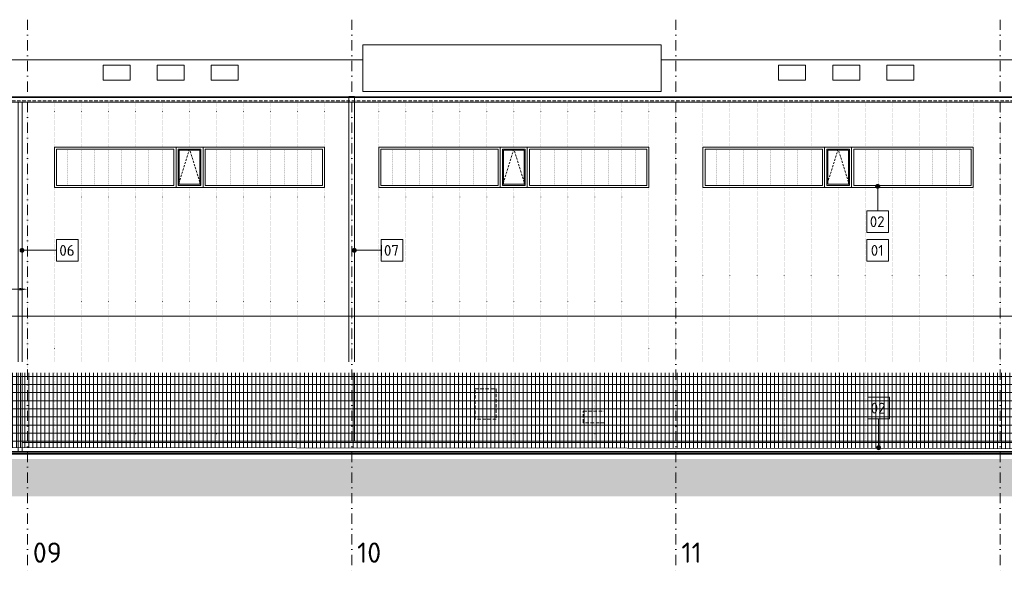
# Model space of a CAD drawing. Header units: millimetres. Extents: x -725694 to 4766210, y -2984614 to 2187451.
# Tile 41 of 256: x 78265 to 114701, y -91550 to -71085. Entities that reach past the tile are written whole.
import ezdxf
from ezdxf import colors
from ezdxf.entities.mleader import LeaderData, LeaderLine
from ezdxf.math import Vec2, Vec3

# ---------------------------------------------------------------- set-up
doc = ezdxf.new("R2010")
doc.units = ezdxf.units.MM
for name, pattern in [('CARKOVANA', [5, 3, -2]), ('CENTERX2', [101.6, 63.5, -12.7, 12.7, -12.7]), ('DASHDOT', [25.4, 12.7, -6.35, 0, -6.35]), ('DOT', [6.35, 0, -6.35]), ('ČÁRKOVANÁ', [19.05, 12.7, -6.35])]:
    doc.linetypes.add(name, pattern=pattern)
for name, color, linetype, lineweight in [('A99_FVE_řez', 7, 'Continuous', 5), ('A99_N_kce-pohl', 7, 'Continuous', 9), ('A99_N_leg-text', 7, 'Continuous', 9), ('A99_N_osy', 7, 'CENTERX2', 9), ('A99_N_sraf', 7, 'Continuous', 0), ('A99_N_sraf @ 200', 7, 'Continuous', 0), ('A99_N_txt-popis-200', 7, 'Continuous', 5), ('A99_N_txt-popis-200 @ 200', 7, 'Continuous', 5), ('A99_N_txt-popis-200 @ 50', 7, 'Continuous', 5), ('A99_N_txt-popis-50 @ 200', 7, 'Continuous', 9), ('A99_S_kce-pohl', 7, 'Continuous', 5), ('A99_S_kce-pohl @ 1', 7, 'Continuous', 5), ('A99_S_kce-pohl @ 100', 7, 'Continuous', 5), ('A99_S_kce-pohl @ 200', 7, 'Continuous', 5), ('A99_S_kce-pohl @ 250', 7, 'Continuous', 5), ('A99_S_kce-pohl @ 50 (2)', 7, 'Continuous', 5), ('A99_S_kce-pohl @ 500', 7, 'Continuous', 5)]:
    doc.layers.add(name, color=color, linetype=linetype, lineweight=lineweight)
doc.styles.add('A99_popis', font='isocpeur.ttf')
doc.styles.add('ad_popis 100', font='isocpeur.ttf', dxfattribs={"height": 200})
doc.styles.add('ISOCPEUR_2', font='isocpeur.ttf', dxfattribs={"height": 2})
pattern_1 = [(0, (-300000, 5), (0, 300), []), (90, (-300000, 5), (-150, 9e-15), [])]

# ---------------------------------------------------------------- blocks, each defined once
blk = doc.blocks.new('*U6473')
at = {"layer": 'A99_S_kce-pohl @ 1', "linetype": 'Continuous', "lineweight": 5, "ltscale": 18, "transparency": 33554559}
h = blk.add_hatch(dxfattribs=at)
h.set_pattern_fill('NET 600/300', color=256, scale=0.5)
h.set_pattern_definition(pattern_1)
h.paths.add_polyline_path([(137490, -83615), (115000, -83615), (115000, -84115), (64000, -84115), (64010, -86920), (137490, -86995)])
at = {"layer": 'A99_S_kce-pohl @ 100', "linetype": 'Continuous', "lineweight": 5, "ltscale": 18, "transparency": 33554559}
h = blk.add_hatch(dxfattribs=at)
h.set_pattern_fill('NET 600/300', color=256, scale=0.5)
h.set_pattern_definition(pattern_1)
h.paths.add_polyline_path([(137490, -83615), (115000, -83615), (115000, -84115), (64000, -84115), (64010, -86920), (137490, -86995)])
at = {"layer": 'A99_S_kce-pohl @ 200', "linetype": 'Continuous', "lineweight": 5, "ltscale": 18, "transparency": 33554559}
h = blk.add_hatch(dxfattribs=at)
h.set_pattern_fill('NET 600/300', color=256, scale=0.5)
h.set_pattern_definition(pattern_1)
h.paths.add_polyline_path([(137490, -83615), (115000, -83615), (115000, -84115), (64000, -84115), (64010, -86920), (137490, -86995)])
at = {"layer": 'A99_S_kce-pohl @ 250', "linetype": 'Continuous', "lineweight": 5, "ltscale": 18, "transparency": 33554559}
h = blk.add_hatch(dxfattribs=at)
h.set_pattern_fill('NET 600/300', color=256, scale=0.5)
h.set_pattern_definition(pattern_1)
h.paths.add_polyline_path([(137490, -83615), (115000, -83615), (115000, -84115), (64000, -84115), (64010, -86920), (137490, -86995)])
at = {"layer": 'A99_S_kce-pohl @ 50 (2)', "linetype": 'Continuous', "lineweight": 5, "ltscale": 18, "transparency": 33554559}
h = blk.add_hatch(dxfattribs=at)
h.set_pattern_fill('NET 600/300', color=256, scale=0.5)
h.set_pattern_definition(pattern_1)
h.paths.add_polyline_path([(137490, -83615), (115000, -83615), (115000, -84115), (64000, -84115), (64010, -86920), (137490, -86995)])
at = {"layer": 'A99_S_kce-pohl @ 500', "linetype": 'Continuous', "lineweight": 5, "ltscale": 18, "transparency": 33554559}
h = blk.add_hatch(dxfattribs=at)
h.set_pattern_fill('NET 600/300', color=256, scale=0.5)
h.set_pattern_definition(pattern_1)
h.paths.add_polyline_path([(137490, -83615), (115000, -83615), (115000, -84115), (64000, -84115), (64010, -86920), (137490, -86995)])
blk = doc.blocks.new('*U5900')
at = {"layer": 'A99_N_txt-popis-200 @ 200', "lineweight": 9}
ml = blk.add_multileader_mtext('Standard', dxfattribs=at)
ml.set_content('\\A1;{\\C256;poloha a dimenze potrubí budou zaměřeny na stavbě}', color=1, style='A99_popis')
ml.set_leader_properties(color=256, linetype='ByLayer', lineweight=-1)
ml.build(insert=Vec2(0, 0))
ml.multileader.update_dxf_attribs({"dogleg_length": 200, "arrow_head_size": 300, "scale": 200})
ctx = ml.context
ctx.base_point, ctx.scale, ctx.char_height, ctx.arrow_head_size, ctx.landing_gap_size, ctx.plane_origin = Vec3(63125, -81070), 200, 400, 300, 1000, Vec3(65927.5, -90250)
notes = []
notes.append((ctx, [(1, (1, 1, 0), (72445, -81070), (-1, 0), 800, [(0, [(72445, -83200)], 0, [])])]))
ctx.mtext.insert, ctx.mtext.width, ctx.mtext.flow_direction = Vec3(64125, -80810), 6653.746, 5
at = {"layer": 'A99_N_txt-popis-200 @ 50', "lineweight": 9}
ml = blk.add_multileader_mtext('Standard', dxfattribs=at)
ml.set_content('\\A1;{\\C256;poloha a dimenze potrubí budou zaměřeny na stavbě}', color=1, style='A99_popis')
ml.set_leader_properties(color=256, linetype='ByLayer', lineweight=-1)
ml.build(insert=Vec2(0, 0))
ml.multileader.update_dxf_attribs({"dogleg_length": 200, "arrow_head_size": 75, "scale": 50})
ctx = ml.context
ctx.base_point, ctx.scale, ctx.char_height, ctx.arrow_head_size, ctx.landing_gap_size, ctx.plane_origin = Vec3(66127.5, -86245), 50, 100, 75, 250, Vec3(65927.5, -90250)
notes.append((ctx, [(0, (1, 1, 0), (65927.5, -86245), (1, 0), 200, [(0, [(65927.5, -88220)], 0, [])])]))
ctx.mtext.insert, ctx.mtext.width, ctx.mtext.flow_direction = Vec3(66377.5, -86180), 6653.746, 5
for ctx, leaders in notes:
    for number, flags, end, landing, length, lines in leaders:
        leader = LeaderData()
        leader.index, (leader.has_last_leader_line, leader.has_dogleg_vector, leader.attachment_direction) = number, flags
        leader.last_leader_point, leader.dogleg_vector, leader.dogleg_length = Vec3(end), Vec3(landing), length
        for number, points, colour, breaks in lines:
            line = LeaderLine()
            line.index, line.vertices, line.color, line.breaks = number, Vec3.list(points), colors.encode_raw_color(colour), breaks
            leader.lines.append(line)
        ctx.leaders.append(leader)
blk = doc.blocks.new('*U6242')
at = {"layer": 'A99_N_txt-popis-200 @ 200', "lineweight": 9}
ml = blk.add_multileader_mtext('Standard', dxfattribs=at)
ml.set_content('\\A1;{\\C256;dilatace}', color=1, style='A99_popis')
ml.set_leader_properties(color=256, linetype='ByLayer', lineweight=-1)
ml.build(insert=Vec2(0, 0))
ml.multileader.update_dxf_attribs({"dogleg_length": 200, "arrow_head_size": 300, "scale": 200})
ctx = ml.context
ctx.base_point, ctx.scale, ctx.char_height, ctx.arrow_head_size, ctx.landing_gap_size, ctx.plane_origin = Vec3(73020, -81070), 200, 400, 300, 1000, Vec3(71102.5, -90250)
ctx.text_align_type = 2
notes = []
notes.append((ctx, [(1, (1, 1, 0), (77620, -81070), (-1, 0), 800, [(0, [(78550, -81065)], 0, [])])]))
ctx.mtext.insert, ctx.mtext.width, ctx.mtext.alignment, ctx.mtext.flow_direction = Vec3(75820, -80870), 2135, 3, 5
at = {"layer": 'A99_N_txt-popis-200 @ 50', "lineweight": 9}
ml = blk.add_multileader_mtext('Standard', dxfattribs=at)
ml.set_content('\\A1;{\\C256;dilatace}', color=1, style='A99_popis')
ml.set_leader_properties(color=256, linetype='ByLayer', lineweight=-1)
ml.build(insert=Vec2(0, 0))
ml.multileader.update_dxf_attribs({"dogleg_length": 200, "arrow_head_size": 75, "scale": 50})
ctx = ml.context
ctx.base_point, ctx.scale, ctx.char_height, ctx.arrow_head_size, ctx.landing_gap_size, ctx.plane_origin = Vec3(71302.5, -86245), 50, 100, 75, 250, Vec3(71102.5, -90250)
notes.append((ctx, [(0, (1, 1, 0), (71102.5, -86245), (1, 0), 200, [(0, [(71102.5, -88220)], 0, [])])]))
ctx.mtext.insert, ctx.mtext.width, ctx.mtext.flow_direction = Vec3(71552.5, -86195), 6653.746, 5
for ctx, leaders in notes:
    for number, flags, end, landing, length, lines in leaders:
        leader = LeaderData()
        leader.index, (leader.has_last_leader_line, leader.has_dogleg_vector, leader.attachment_direction) = number, flags
        leader.last_leader_point, leader.dogleg_vector, leader.dogleg_length = Vec3(end), Vec3(landing), length
        for number, points, colour, breaks in lines:
            line = LeaderLine()
            line.index, line.vertices, line.color, line.breaks = number, Vec3.list(points), colors.encode_raw_color(colour), breaks
            leader.lines.append(line)
        ctx.leaders.append(leader)

msp = doc.modelspace()

# ---------------------------------------------------------------- hatches: boundary and pattern name
at = {"layer": 'A99_N_leg-text', "lineweight": 5}
h = msp.add_hatch(color=256, dxfattribs=at)
h.dxf.hatch_style = 1
edge = h.paths.add_edge_path()
edge.add_arc((110015, -77260), 75, 0, 360)
h = msp.add_hatch(color=256, dxfattribs=at)
h.dxf.hatch_style = 1
edge = h.paths.add_edge_path()
edge.add_arc((78355, -79625), 75, 0, 360)
h = msp.add_hatch(color=256, dxfattribs=at)
h.dxf.hatch_style = 1
edge = h.paths.add_edge_path()
edge.add_arc((90650, -79625), 75, 0, 360)
at = {"layer": 'A99_N_leg-text', "lineweight": 9}
h = msp.add_hatch(color=256, dxfattribs=at)
h.dxf.hatch_style = 1
edge = h.paths.add_edge_path()
edge.add_arc((110048.3, -86935), 75, 0, 360)
at = {"layer": 'A99_N_sraf @ 200', "linetype": 'Continuous', "lineweight": 0, "transparency": 33554610}
h = msp.add_hatch(color=252, dxfattribs=at)
h.dxf.hatch_style = 1
h.paths.add_polyline_path([(-3467.5, -87355), (-3467.5, -88737.5), (151662.5, -88737.5), (151662.5, -87355)])

# ---------------------------------------------------------------- linework, layer by layer
at = {"layer": 'A99_FVE_řez', "lineweight": 5, "ltscale": 2}
msp.add_lwpolyline([(90960, -72017.5), (102000, -72017.5), (102000, -73745), (90960, -73745)], close=True, dxfattribs=at)
at = {"layer": 'A99_N_kce-pohl', "lineweight": 5, "ltscale": 2}
msp.add_line((115420, -86695), (78355, -86695), dxfattribs=at)
at = {"layer": 'A99_N_kce-pohl', "color": 252, "lineweight": 50}
msp.add_line((151570, -87155), (-3425, -87155), dxfattribs=at)
at = {"layer": 'A99_N_kce-pohl', "color": 1, "lineweight": 9}
for points in [[(77450, -72570), (90960, -72570)], [(102000, -72570), (115350, -72570)], [(138875, -82070), (-650, -82070)]]:
    msp.add_lwpolyline(points, dxfattribs=at)
at = {"layer": 'A99_N_kce-pohl', "color": 1, "linetype": 'Continuous', "lineweight": 5}
for points in [[(81350, -72770), (82350, -72770), (82350, -73325), (81350, -73325)], [(83350, -72770), (84350, -72770), (84350, -73325), (83350, -73325)], [(85350, -72770), (86350, -72770), (86350, -73325), (85350, -73325)], [(106350, -72770), (107350, -72770), (107350, -73325), (106350, -73325)], [(108350, -72770), (109350, -72770), (109350, -73325), (108350, -73325)], [(110350, -72770), (111350, -72770), (111350, -73325), (110350, -73325)]]:
    msp.add_lwpolyline(points, close=True, dxfattribs=at)
at = {"layer": 'A99_N_kce-pohl', "color": 1, "linetype": 'Continuous', "lineweight": 9}
msp.add_lwpolyline([(138875, -73945), (-650, -73945)], dxfattribs=at)
at = {"layer": 'A99_N_kce-pohl', "linetype": 'Continuous', "lineweight": 5}
msp.add_lwpolyline([(90450, -73925), (90650, -73925), (90650, -86695), (90450, -86695)], close=True, dxfattribs=at)
at = {"layer": 'A99_N_kce-pohl', "color": 1, "linetype": 'Continuous', "lineweight": 5}
for points in [[(138875, -73970), (-650, -73970)], [(138875, -74135), (-650, -74135)]]:
    msp.add_lwpolyline(points, dxfattribs=at)
at = {"layer": 'A99_N_kce-pohl', "color": 1, "linetype": 'ČÁRKOVANÁ', "lineweight": 0, "ltscale": 10}
msp.add_lwpolyline([(138875, -74085), (-650, -74085)], dxfattribs=at)
at = {"layer": 'A99_N_kce-pohl', "color": 1, "lineweight": 5}
msp.add_lwpolyline([(78205, -74135), (78355, -74135), (78355, -87070), (78205, -87070)], close=True, dxfattribs=at)
at = {"layer": 'A99_N_kce-pohl', "linetype": 'Continuous', "lineweight": 9, "ltscale": 0.5}
for points in [[(79550, -75800), (84050, -75800), (84050, -77300), (79550, -77300)], [(79630, -75880), (83970, -75880), (83970, -77220), (79630, -77220)], [(84050, -75800), (85050, -75800), (85050, -77300), (84050, -77300)], [(84130, -75880), (84970, -75880), (84970, -77220), (84130, -77220)], [(89550, -75800), (85050, -75800), (85050, -77300), (89550, -77300)], [(89470, -75880), (85130, -75880), (85130, -77220), (89470, -77220)], [(91550, -75800), (96050, -75800), (96050, -77300), (91550, -77300)], [(91630, -75880), (95970, -75880), (95970, -77220), (91630, -77220)], [(96050, -75800), (97050, -75800), (97050, -77300), (96050, -77300)], [(96130, -75880), (96970, -75880), (96970, -77220), (96130, -77220)], [(101550, -75800), (97050, -75800), (97050, -77300), (101550, -77300)], [(101470, -75880), (97130, -75880), (97130, -77220), (101470, -77220)], [(103550, -75800), (108050, -75800), (108050, -77300), (103550, -77300)], [(103630, -75880), (107970, -75880), (107970, -77220), (103630, -77220)], [(108050, -75800), (109050, -75800), (109050, -77300), (108050, -77300)], [(108130, -75880), (108970, -75880), (108970, -77220), (108130, -77220)], [(113550, -75800), (109050, -75800), (109050, -77300), (113550, -77300)], [(113470, -75880), (109130, -75880), (109130, -77220), (113470, -77220)]]:
    msp.add_lwpolyline(points, close=True, dxfattribs=at)
at = {"layer": 'A99_N_kce-pohl', "linetype": 'DOT', "lineweight": 0, "ltscale": 4}
for points in [[(80050, -77220), (80050, -75880)], [(80550, -77220), (80550, -75880)], [(81050, -77220), (81050, -75880)], [(81550, -77220), (81550, -75880)], [(82050, -77220), (82050, -75880)], [(82550, -77220), (82550, -75880)], [(83050, -77220), (83050, -75880)], [(83550, -77220), (83550, -75880)], [(85550, -77220), (85550, -75880)], [(86050, -77220), (86050, -75880)], [(86550, -77220), (86550, -75880)], [(87050, -77220), (87050, -75880)], [(87550, -77220), (87550, -75880)], [(88050, -77220), (88050, -75880)], [(88550, -77220), (88550, -75880)], [(89050, -77220), (89050, -75880)], [(92050, -77220), (92050, -75880)], [(92550, -77220), (92550, -75880)], [(93050, -77220), (93050, -75880)], [(93550, -77220), (93550, -75880)], [(94050, -77220), (94050, -75880)], [(94550, -77220), (94550, -75880)], [(95050, -77220), (95050, -75880)], [(95550, -77220), (95550, -75880)], [(97550, -77220), (97550, -75880)], [(98050, -77220), (98050, -75880)], [(98550, -77220), (98550, -75880)], [(99050, -77220), (99050, -75880)], [(99550, -77220), (99550, -75880)], [(100050, -77220), (100050, -75880)], [(100550, -77220), (100550, -75880)], [(101050, -77220), (101050, -75880)], [(104050, -77220), (104050, -75880)], [(104550, -77220), (104550, -75880)], [(105050, -77220), (105050, -75880)], [(105550, -77220), (105550, -75880)], [(106050, -77220), (106050, -75880)], [(106550, -77220), (106550, -75880)], [(107050, -77220), (107050, -75880)], [(107550, -77220), (107550, -75880)], [(109550, -77220), (109550, -75880)], [(110050, -77220), (110050, -75880)], [(110550, -77220), (110550, -75880)], [(111050, -77220), (111050, -75880)], [(111550, -77220), (111550, -75880)], [(112050, -77220), (112050, -75880)], [(112550, -77220), (112550, -75880)], [(113050, -77220), (113050, -75880)]]:
    msp.add_lwpolyline(points, dxfattribs=at)
at = {"layer": 'A99_N_kce-pohl', "linetype": 'CARKOVANA', "lineweight": 0, "ltscale": 25}
for points in [[(84970, -77220), (84550, -75880), (84130, -77220)], [(96970, -77220), (96550, -75880), (96130, -77220)], [(108970, -77220), (108550, -75880), (108130, -77220)]]:
    msp.add_lwpolyline(points, dxfattribs=at)
at = {"layer": 'A99_N_kce-pohl', "linetype": 'Continuous', "lineweight": 5, "ltscale": 0.5}
for points in [[(84170, -75920), (84930, -75920), (84930, -77180), (84170, -77180)], [(96170, -75920), (96930, -75920), (96930, -77180), (96170, -77180)], [(108170, -75920), (108930, -75920), (108930, -77180), (108170, -77180)]]:
    msp.add_lwpolyline(points, close=True, dxfattribs=at)
at = {"layer": 'A99_N_kce-pohl', "linetype": 'ČÁRKOVANÁ', "lineweight": 5, "ltscale": 10}
for points in [[(95120, -84750), (95900, -84750), (95900, -85880), (95120, -85880)], [(99120, -85585), (99900, -85585), (99900, -86010), (99120, -86010)]]:
    msp.add_lwpolyline(points, close=True, dxfattribs=at)
at = {"layer": 'A99_N_kce-pohl', "lineweight": 5, "ltscale": 2}
for points in [[(78355, -86695), (115420, -86695)], [(78355, -86745), (115420, -86745)]]:
    msp.add_lwpolyline(points, dxfattribs=at)
at = {"layer": 'A99_N_kce-pohl', "color": 7, "lineweight": 5, "ltscale": 2}
msp.add_lwpolyline([(151570, -87070), (-550, -87070)], dxfattribs=at)
at = {"layer": 'A99_N_leg-text', "lineweight": 9}
for points in [[(110015, -78160), (110015, -77260)], [(110048.3, -85865), (110048.3, -86935)]]:
    msp.add_lwpolyline(points, dxfattribs=at)
for points in [[(109615, -78160), (109615, -78960), (110415, -78960), (110415, -78160)], [(109615, -79225), (109615, -80025), (110415, -80025), (110415, -79225)], [(109648.3, -85065), (109648.3, -85865), (110448.3, -85865), (110448.3, -85065)]]:
    msp.add_lwpolyline(points, close=True, dxfattribs=at)
at = {"layer": 'A99_N_leg-text', "lineweight": 5}
for centre in [(110015, -77260), (78355, -79625), (90650, -79625)]:
    msp.add_circle(centre, 75, dxfattribs=at)
at = {"layer": 'A99_N_leg-text', "lineweight": 9}
msp.add_circle((110048.3, -86935), 75, dxfattribs=at)
at = {"layer": 'A99_N_sraf', "linetype": 'DOT', "lineweight": 5, "ltscale": 7}
for p, q in [((79550, -74135), (79550, -86695)), ((80550, -74135), (80550, -75800)), ((81550, -74135), (81550, -75800)), ((82550, -74135), (82550, -75800)), ((83550, -74135), (83550, -75800)), ((84550, -74135), (84550, -75800)), ((85550, -74135), (85550, -75800)), ((86550, -74135), (86550, -75800)), ((87550, -74135), (87550, -75800)), ((88550, -74135), (88550, -75800)), ((89550, -74135), (89550, -75800)), ((90550, -74135), (90550, -86695)), ((91550, -74135), (91550, -75800)), ((92550, -74135), (92550, -75800)), ((93550, -74135), (93550, -75800)), ((94550, -74135), (94550, -75800)), ((95550, -74135), (95550, -75800)), ((96550, -74135), (96550, -75800)), ((97550, -74135), (97550, -75800)), ((98550, -74135), (98550, -75800)), ((99550, -74135), (99550, -75800)), ((100550, -74135), (100550, -75800)), ((101550, -74135), (101550, -86695)), ((102550, -74140), (102550, -86700)), ((103550, -74140), (103550, -75805)), ((104550, -74140), (104550, -75805)), ((105550, -74140), (105550, -75805)), ((106550, -74140), (106550, -75805)), ((107550, -74140), (107550, -75805)), ((108550, -74140), (108550, -75805)), ((109550, -74140), (109550, -75805)), ((110550, -74140), (110550, -75805)), ((111550, -74140), (111550, -75805)), ((112550, -74140), (112550, -75805)), ((113550, -74140), (113550, -75805)), ((114550, -74135), (114550, -86695)), ((80550, -77295), (80550, -86695)), ((81550, -77295), (81550, -86695)), ((82550, -77295), (82550, -86695)), ((83550, -77295), (83550, -86695)), ((84550, -77295), (84550, -86695)), ((85550, -77295), (85550, -86695)), ((86550, -77295), (86550, -86695)), ((87550, -77295), (87550, -86695)), ((88550, -77295), (88550, -86695)), ((89550, -77295), (89550, -86695)), ((91550, -77295), (91550, -86695)), ((92550, -77295), (92550, -86695)), ((93550, -77295), (93550, -86695)), ((94550, -77295), (94550, -86695)), ((95550, -77295), (95550, -86695)), ((96550, -77295), (96550, -86695)), ((97550, -77295), (97550, -86695)), ((98550, -77295), (98550, -86695)), ((99550, -77295), (99550, -86695)), ((100550, -77295), (100550, -86695)), ((103550, -77300), (103550, -86700)), ((104550, -77300), (104550, -86700)), ((105550, -77300), (105550, -86700)), ((106550, -77300), (106550, -86700)), ((107550, -77300), (107550, -86700)), ((108550, -77300), (108550, -86700)), ((109550, -77300), (109550, -86700)), ((110550, -77300), (110550, -86700)), ((111550, -77300), (111550, -86700)), ((112550, -77300), (112550, -86700)), ((113550, -77300), (113550, -86700))]:
    msp.add_line(p, q, dxfattribs=at)
at = {"layer": 'A99_S_kce-pohl', "linetype": 'Continuous', "lineweight": 20, "ltscale": 18}
for points in [[(137490, -83615), (115000, -83615), (115000, -84120), (64000, -84115)], [(64000, -86920.1), (137490, -86995.1)]]:
    msp.add_lwpolyline(points, dxfattribs=at)

# ---------------------------------------------------------------- block references
at = {"layer": 'A99_N_txt-popis-200', "color": 4, "linetype": 'Continuous', "lineweight": 0}
msp.add_blockref('*U5900', (0, 0), dxfattribs=at)
at = {"layer": 'A99_S_kce-pohl', "color": 4, "linetype": 'Continuous', "lineweight": 0}
msp.add_blockref('*U6473', (0, 0), dxfattribs=at)

# ---------------------------------------------------------------- texts
at = {"layer": 'A99_N_leg-text', "lineweight": 9, "char_height": 400, "width": 717.083, "attachment_point": 2, "line_spacing_factor": 1.149209, "style": 'ISOCPEUR_2'}
for s, insert in [('{\\fISOCPEUR|b1|i0|c238|p34;02}', (109997.5, -78365)), ('{\\fISOCPEUR|b1|i0|c238|p34;01}', (109997.5, -79430)), ('{\\fISOCPEUR|b1|i0|c238|p34;02}', (110030.8, -85270))]:
    msp.add_mtext(s, dxfattribs=dict(at, insert=insert))
at = {"layer": 'A99_N_osy', "color": 5, "lineweight": 0, "char_height": 750, "attachment_point": 1, "style": 'ad_popis 100', "bg_fill": 3, "box_fill_scale": 1, "bg_fill_color": 256, "bg_fill_transparency": 0}
for s, insert in [('09', (78752.5, -90445)), ('10', (90752.5, -90445)), ('11', (102752.5, -90445))]:
    msp.add_mtext_dynamic_manual_height_columns(s, width=832.5, gutter_width=1000, heights=[0], dxfattribs=dict(at, insert=insert))

# ---------------------------------------------------------------- next in the draw order: texts
at = {"layer": 'A99_N_leg-text', "lineweight": 9, "insert": (80014.6, -79430), "char_height": 400, "width": 717.083, "attachment_point": 2, "line_spacing_factor": 1.149209, "style": 'ISOCPEUR_2', "bg_fill": 3, "box_fill_scale": 1, "bg_fill_color": 256, "bg_fill_transparency": 0}
msp.add_mtext('{\\fISOCPEUR|b1|i0|c238|p34;06}', dxfattribs=at)
at = {"layer": 'A99_N_leg-text', "lineweight": 5, "insert": (92022.5, -79430), "char_height": 400, "width": 717.083, "attachment_point": 2, "line_spacing_factor": 1.149209, "style": 'ISOCPEUR_2', "bg_fill": 3, "box_fill_scale": 1, "bg_fill_color": 256, "bg_fill_transparency": 0}
msp.add_mtext('{\\fISOCPEUR|b1|i0|c238|p34;07}', dxfattribs=at)

# ---------------------------------------------------------------- next in the draw order: leaders
at = {"layer": 'A99_N_txt-popis-50 @ 200', "lineweight": 9}
ml = msp.add_multileader_mtext('Standard', dxfattribs=at)
ml.set_content('\\A1;{\\C256;vertikalní panely budou v úrovni +5,000 m (horní hrana vrat) horizontálně rozděleny na dvě části. }', color=1, style='A99_popis')
ml.set_leader_properties(color=256, linetype='ByLayer', lineweight=-1)
ml.build(insert=Vec2(0, 0))
ml.multileader.update_dxf_attribs({"dogleg_length": 1, "arrow_head_size": 300, "scale": 200})
ctx = ml.context
ctx.base_point, ctx.scale, ctx.char_height, ctx.arrow_head_size, ctx.landing_gap_size, ctx.plane_origin = Vec3(33355, -84019.6), 200, 400, 300, 250, Vec3(45935, -91306)
notes = []
notes.append((ctx, [(1, (1, 1, 0), (49500, -84019.6), (-1, 0), 585, [(0, [(49505, -82070)], 0, [])])]))
ctx.mtext.insert, ctx.mtext.width, ctx.mtext.flow_direction = Vec3(33605, -83759.6), 15234.519, 5
ctx.mtext.has_bg_fill, ctx.mtext.bg_color, ctx.mtext.bg_scale_factor, ctx.mtext.bg_transparency, ctx.mtext.use_window_bg_color = 1, -1073741824, 1, 0, 1
for ctx, leaders in notes:
    for number, flags, end, landing, length, lines in leaders:
        leader = LeaderData()
        leader.index, (leader.has_last_leader_line, leader.has_dogleg_vector, leader.attachment_direction) = number, flags
        leader.last_leader_point, leader.dogleg_vector, leader.dogleg_length = Vec3(end), Vec3(landing), length
        for number, points, colour, breaks in lines:
            line = LeaderLine()
            line.index, line.vertices, line.color, line.breaks = number, Vec3.list(points), colors.encode_raw_color(colour), breaks
            leader.lines.append(line)
        ctx.leaders.append(leader)

# ---------------------------------------------------------------- next in the draw order: linework, layer by layer
at = {"layer": 'A99_N_leg-text', "lineweight": 9}
for points in [[(79632.1, -79225), (79632.1, -80025), (80432.1, -80025), (80432.1, -79225)], [(91640, -79225), (91640, -80025), (92440, -80025), (92440, -79225)]]:
    msp.add_lwpolyline(points, close=True, dxfattribs=at)
for points in [[(79632.1, -79625), (78320, -79625)], [(91640, -79625), (90580, -79625)]]:
    msp.add_lwpolyline(points, dxfattribs=at)
at = {"layer": 'A99_N_osy', "color": 5, "linetype": 'DASHDOT', "lineweight": 9, "ltscale": 30}
for points in [[(78550, -71085), (78550, -91550)], [(90550, -71085), (90550, -91550)], [(102550, -71085), (102550, -91550)], [(114550, -71085), (114550, -91550)]]:
    msp.add_lwpolyline(points, dxfattribs=at)
at = {"layer": 'A99_N_sraf', "linetype": 'DOT', "lineweight": 5, "ltscale": 7}
msp.add_line((78550, -74135), (78550, -86695), dxfattribs=at)

# ---------------------------------------------------------------- next in the draw order: block references
at = {"layer": 'A99_N_txt-popis-200', "color": 4, "linetype": 'Continuous', "lineweight": 0}
msp.add_blockref('*U6242', (0, 0), dxfattribs=at)

doc.saveas('drawing.dxf')
